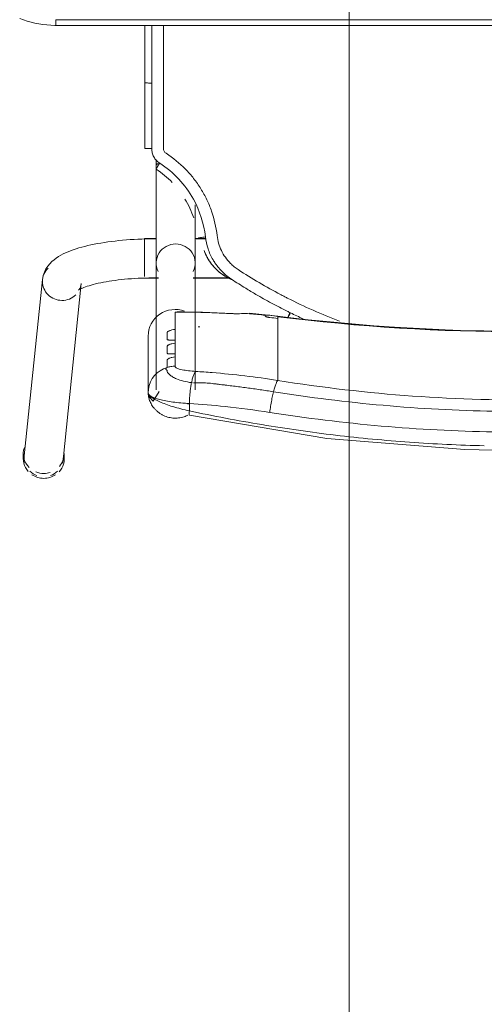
# Model space of a CAD drawing. Header units: metres. Extents: x 2.9 to 42.3, y -72.9 to -49.3.
# Tile 61 of 256: x 5.841 to 6.087, y -62.644 to -62.122. Entities that reach past the tile are written whole.
import ezdxf

# ---------------------------------------------------------------- set-up
doc = ezdxf.new("R2010")
doc.units = ezdxf.units.M
doc.layers.add('G-ANNO-SYMB', color=7, linetype='Continuous', lineweight=9)
doc.layers.add('I-FURN', color=7, linetype='Continuous', lineweight=18)

# ---------------------------------------------------------------- blocks, each defined once
blk = doc.blocks.new('ConjuntoParaAlunoTamanho6 - CJA06_ConjuntoParaAlunoTamanho6-V24-2PAV')
at = {"layer": 'I-FURN', "color": 253, "true_color": 0xaaaaaa}
for p, q in [((0.24321, 0.29526), (0.23354, 0.20182)), ((0.24254, 0.29456), (0.24254, 0.29197)), ((0.25413, 0.19969), (0.2638, 0.29312)), ((0.2643, 0.29197), (0.2643, 0.29456)), ((0.17315, 0.25812), (0.17315, 0.19097)), ((0.19385, 0.19097), (0.19385, 0.25812)), ((0.1981, 0.22964), (0.1981, 0.25969)), ((0.12943, 0.2438), (0.12943, 0.25317)), ((0.17457, 0.25441), (0.17513, 0.25435)), ((0.19471, 0.25062), (0.1959, 0.25221)), ((0.1959, 0.25221), (0.19685, 0.25395)), ((0.12943, 0.24214), (0.12943, 0.2438)), ((0.12943, 0.24214), (0.12943, 0.23653)), ((0.18386, 0.23904), (0.18386, 0.24073)), ((0.12943, 0.23653), (0.12943, 0.23486)), ((0.12943, 0.23486), (0.12943, 0.22925)), ((0.18386, 0.23176), (0.18386, 0.23345)), ((0.12943, 0.22759), (0.12943, 0.22925)), ((0.12943, 0.22759), (0.12943, 0.22197)), ((0.18386, 0.21701), (0.18386, 0.22617)), ((0.12943, 0.22031), (0.12943, 0.22197)), ((0.12946, 0.21915), (0.14434, 0.21757)), ((0.17944, 0.21689), (0.18173, 0.21678)), ((0.17429, 0.19894), (0.15474, 0.19894)), ((0.17429, 0.19879), (0.15494, 0.19879)), ((0.2, 0.19894), (0.19271, 0.19894)), ((0.19385, 0.19879), (0.19271, 0.19879)), ((0.19385, 0.19845), (0.19385, 0.19879)), ((0.19385, 0.19764), (0.19385, 0.19845)), ((0.19385, 0.1916), (0.19385, 0.19367)), ((0.2, 0.1938), (0.2, 0.19814)), ((0.2, 0.18573), (0.2, 0.19364)), ((0.19385, 0.18582), (0.19385, 0.18688)), ((0.19385, 0.18371), (0.19385, 0.18582)), ((0.2, 0.17794), (0.2, 0.1856)), ((0.16757, 0.17809), (0.17268, 0.17809)), ((0.1676, 0.17794), (0.17323, 0.17794)), ((0.19377, 0.17794), (0.2, 0.17794)), ((0.19385, 0.17809), (0.19385, 0.18059)), ((0.19385, 0.13604), (0.19385, 0.13857)), ((0.19983, 0.13021), (0.19982, 0.0953)), ((0.19982, 0.06497), (0.19982, 0.0953)), ((0.247, 0.06497), (-0.247, 0.06497)), ((0.247, 0.06497), (-0.247, 0.06497)), ((0.247, 0.06497), (0.247, 0.06422)), ((0.247, 0.06409), (0.247, 0.06197))]:
    blk.add_line(p, q, dxfattribs=at)
at = {"layer": 'I-FURN', "color": 253, "true_color": 0xaaaaaa, "flags": 128}
for points in [[(0.17623, 0.27161), (0.10331, 0.28398), (0.03018, 0.28985), (0.0001, 0.2904)], [(0.17627, 0.2654), (0.17627, 0.26637), (0.17627, 0.26734), (0.17627, 0.26831), (0.17627, 0.26928)], [(0.1981, 0.25971), (0.19792, 0.26092), (0.19739, 0.26208), (0.1954, 0.2642), (0.19227, 0.25896)], [(0.19685, 0.25395), (0.19754, 0.2558), (0.19796, 0.25773), (0.1981, 0.25969)], [(0.1981, 0.25971), (0.1981, 0.2522), (0.1981, 0.24468)], [(0.1981, 0.22964), (0.1981, 0.23715), (0.1981, 0.24467), (0.1981, 0.25218), (0.1981, 0.25969)], [(0.19172, 0.24799), (0.19331, 0.2492), (0.19471, 0.25062)], [(0.18386, 0.24073), (0.18386, 0.24195), (0.18386, 0.24317), (0.18386, 0.24439), (0.18386, 0.24561)], [(0.1881, 0.24628), (0.18997, 0.24701), (0.19172, 0.24799)], [(0.1881, 0.24628), (0.1881, 0.24532), (0.1881, 0.24435), (0.1881, 0.24339), (0.1881, 0.24243)], [(0.18386, 0.23345), (0.18386, 0.23485), (0.18386, 0.23624), (0.18386, 0.23764), (0.18386, 0.23904)], [(0.1881, 0.23868), (0.1881, 0.2378), (0.1881, 0.23692), (0.1881, 0.23603), (0.1881, 0.23515)], [(0.18386, 0.22617), (0.18386, 0.22757), (0.18386, 0.22897), (0.18386, 0.23036), (0.18386, 0.23176)], [(0.1881, 0.23141), (0.1881, 0.23052), (0.1881, 0.22964), (0.1881, 0.22876), (0.1881, 0.22787)], [(-0.12926, 0.21915), (-0.08865, 0.22342), (-0.0479, 0.2261), (-0.00707, 0.22717), (0.03376, 0.22666), (0.07455, 0.22454), (0.11521, 0.22083), (0.12946, 0.21915)], [(0.12943, 0.21937), (0.12943, 0.21961), (0.12943, 0.21984), (0.12943, 0.22007), (0.12943, 0.22031)], [(0.1361, 0.21901), (0.1361, 0.21893), (0.1361, 0.21886), (0.1361, 0.21878), (0.1361, 0.2187)], [(0.15351, 0.21761), (0.16928, 0.2169), (0.18131, 0.21677)], [(0.18173, 0.21678), (0.18279, 0.21686), (0.18386, 0.21701)], [(0.23507, 0.20536), (0.23501, 0.20531), (0.23482, 0.20518), (0.23451, 0.20499), (0.23408, 0.20476), (0.23355, 0.20449), (0.23291, 0.2042), (0.23217, 0.20389), (0.23133, 0.20358), (0.23041, 0.20326), (0.22941, 0.20294), (0.22832, 0.20262), (0.22717, 0.2023), (0.22594, 0.20199), (0.22464, 0.20169), (0.22328, 0.2014), (0.22186, 0.20112), (0.22039, 0.20086), (0.21886, 0.2006), (0.21729, 0.20036), (0.21567, 0.20014), (0.214, 0.19993), (0.2123, 0.19973), (0.21057, 0.19956), (0.2088, 0.1994), (0.207, 0.19926), (0.20518, 0.19913), (0.20334, 0.19903), (0.20148, 0.19894), (0.19961, 0.19888), (0.19772, 0.19883), (0.19583, 0.1988), (0.19394, 0.19879), (0.19385, 0.19879)], [(0.23354, 0.20182), (0.23373, 0.20287), (0.23403, 0.20376), (0.23437, 0.20445), (0.23469, 0.20492), (0.23492, 0.20521), (0.23505, 0.20534), (0.23507, 0.20536)], [(0.25413, 0.19969), (0.25375, 0.19762), (0.25311, 0.19572), (0.25226, 0.19403), (0.25129, 0.19256), (0.25023, 0.19128), (0.24913, 0.19017), (0.24799, 0.18919), (0.24683, 0.18832), (0.24563, 0.18753), (0.24441, 0.18681), (0.24316, 0.18615), (0.24188, 0.18553), (0.24055, 0.18496), (0.23919, 0.18441), (0.23778, 0.1839), (0.23633, 0.18341), (0.23483, 0.18295), (0.2333, 0.18251), (0.23171, 0.1821), (0.23008, 0.1817), (0.22841, 0.18133), (0.2267, 0.18098), (0.22495, 0.18064), (0.22315, 0.18033), (0.22132, 0.18004), (0.21946, 0.17976), (0.21756, 0.17951), (0.21562, 0.17928), (0.21366, 0.17906), (0.21168, 0.17887), (0.20967, 0.1787), (0.20763, 0.17855), (0.20558, 0.17842), (0.20352, 0.17831), (0.20144, 0.17823), (0.19935, 0.17816), (0.19725, 0.17811), (0.19515, 0.17809), (0.19385, 0.17809)], [(0.17315, 0.16015), (0.17315, 0.162), (0.17315, 0.16382), (0.17315, 0.1656), (0.17315, 0.16735), (0.17315, 0.16905), (0.17315, 0.17071), (0.17315, 0.17233), (0.17315, 0.1739), (0.17315, 0.17541), (0.17315, 0.17687), (0.17315, 0.17828), (0.17315, 0.17963), (0.17315, 0.18092), (0.17315, 0.18215), (0.17315, 0.18331), (0.17315, 0.18441), (0.17315, 0.18544), (0.17315, 0.1864), (0.17315, 0.18729), (0.17315, 0.1881), (0.17315, 0.18885), (0.17315, 0.18951), (0.17315, 0.19011), (0.17315, 0.19062), (0.17315, 0.19097)], [(0.19385, 0.19097), (0.19385, 0.19051), (0.19385, 0.18998), (0.19385, 0.18937), (0.19385, 0.18869), (0.19385, 0.18793), (0.19385, 0.1871), (0.19385, 0.18619), (0.19385, 0.18522), (0.19385, 0.18417), (0.19385, 0.18306), (0.19385, 0.18188), (0.19385, 0.18064), (0.19385, 0.17934), (0.19385, 0.17798), (0.19385, 0.17656), (0.19385, 0.17508), (0.19385, 0.17355), (0.19385, 0.17198), (0.19385, 0.17035), (0.19385, 0.16868), (0.19385, 0.16696), (0.19385, 0.16521), (0.19385, 0.16342), (0.19385, 0.16159), (0.19385, 0.15974), (0.19385, 0.15785), (0.19385, 0.15594), (0.19385, 0.15401), (0.19385, 0.15206), (0.19385, 0.15009), (0.19385, 0.14811), (0.19385, 0.14612), (0.19385, 0.14413), (0.19385, 0.14213), (0.19385, 0.14013), (0.19385, 0.13857)], [(0.16841, 0.18432), (0.16841, 0.18434), (0.16841, 0.18435), (0.16841, 0.18437), (0.16841, 0.18438)], [(0.19623, 0.13025), (0.19623, 0.12639), (0.19623, 0.12254), (0.19623, 0.11868), (0.19623, 0.11483), (0.19623, 0.11097), (0.19623, 0.10712), (0.19623, 0.10327), (0.19623, 0.09941), (0.19623, 0.09556)], [(0.2662, 0.06136), (0.26421, 0.06209), (0.2622, 0.06274), (0.26015, 0.06331), (0.25809, 0.06379), (0.25601, 0.0642), (0.25391, 0.06451), (0.25181, 0.06475), (0.24969, 0.0649), (0.24757, 0.06496), (0.247, 0.06497)], [(0.247, 0.06197), (0.1235, 0.06197), (0, 0.06197), (-0.1235, 0.06197), (-0.247, 0.06197)], [(-0.247, 0.06197), (-0.1235, 0.06197), (0, 0.06197), (0.1235, 0.06197), (0.247, 0.06197)]]:
    blk.add_lwpolyline(points, dxfattribs=at)
at = {"layer": 'I-FURN', "color": 253, "true_color": 0xaaaaaa}
for centre, major_axis, ratio, start_param, end_param in [((0.25351, 0.29419), (-0.01029, 0.00107), 0.967158, 5.170824, 5.597593), ((0.25342, 0.29456), (0.01088, 0), 0.965926, 1.570796, 2.182166), ((0.25342, 0.29456), (-0.01088, 0), 0.965926, 4.098128, 4.712389), ((0.25351, 0.29419), (-0.01029, 0.00107), 0.967158, 4.026797, 4.465222), ((0.25342, 0.29456), (0.01088, 0), 0.965926, 2.404321, 3.312013), ((0.25342, 0.29197), (0.01088, 0), 0.965926, 2.446266, 3.141593), ((0.25342, 0.29197), (0.01088, 0), 0.965926, 1.581694, 1.883969), ((0.25342, 0.29197), (0.01088, 0), 0.965926, 1.176355, 1.570796), ((0.25342, 0.29197), (0.01088, 0), 0.965926, 5.959867, 7.062609), ((0.25342, 0.29456), (0.01088, 0), 0.965926, 6.052088, 6.985956), ((0.25351, 0.29419), (-0.01029, 0.00107), 0.967158, 6.102343, 6.382991), ((0.25351, 0.29419), (-0.01029, 0.00107), 0.967158, 3.141593, 3.502975), ((0.0001, -0.77159), (1.0211, 0), 0.978148, 1.443771, 1.697822), ((0.0001, -0.77117), (1.0209, 0), 0.978148, 1.443771, 1.697822), ((0.1837, 0.22964), (0.0144, 0), 0.978148, 4.362105, 6.283185), ((0.17947, 0.60128), (0.385, 0), 0.978148, 4.689765, 4.691852), ((0.17947, 0.60356), (0.395, 0), 0.978148, 4.585364, 4.595996), ((0.17947, 0.60221), (0.3948, 0), 0.978148, 4.585364, 4.595936), ((0.17947, 0.60263), (0.395, 0), 0.978148, 4.602237, 4.623287), ((0.14521, 0.22754), (0.00087, 0.00996), 0.018501, 2.93296, 3.325659), ((0.17947, 0.60336), (0.395, 0), 0.978148, 4.644485, 4.723499), ((0.24383, 0.20075), (-0.01029, 0.00107), 0.967158, 4.812195, 5.597593), ((0.24383, 0.20075), (-0.01029, 0.00107), 0.967158, 3.241398, 4.812195), ((0.24383, 0.20075), (-0.01029, 0.00107), 0.967158, 2.456, 3.241398), ((0.1835, 0.19097), (0.01035, 0), 0.978148, 2.686587, 4.712389), ((0.1835, 0.19097), (0.01035, 0), 0.978148, 4.712389, 6.738191), ((0.1835, 0.13857), (0.01035, 0), 0.069756, 5.759587, 6.776353)]:
    blk.add_ellipse(centre, major_axis=major_axis, ratio=ratio, start_param=start_param, end_param=end_param, dxfattribs=at)
for points in [[(0.03973, 0.28708), (0.03313, 0.2874), (0.02653, 0.28763), (0.01992, 0.28779)], [(0.0595, 0.28591), (0.05292, 0.28638), (0.04633, 0.28677), (0.03973, 0.28708)], [(0.07921, 0.28427), (0.07265, 0.28489), (0.06608, 0.28544), (0.0595, 0.28591)], [(0.09885, 0.28217), (0.09232, 0.28294), (0.08577, 0.28365), (0.07921, 0.28427)], [(0.11839, 0.27961), (0.11189, 0.28054), (0.10538, 0.28139), (0.09885, 0.28217)], [(0.13782, 0.27661), (0.13136, 0.27768), (0.12489, 0.27868), (0.11839, 0.27961)], [(0.15712, 0.27316), (0.15071, 0.27438), (0.14427, 0.27553), (0.13782, 0.27661)], [(0.17627, 0.26928), (0.16991, 0.27065), (0.16353, 0.27194), (0.15712, 0.27316)], [(0.17627, 0.26928), (0.17633, 0.26966), (0.17642, 0.27037), (0.17644, 0.2712), (0.17636, 0.27149), (0.1763, 0.27156)], [(0.13164, 0.25914), (0.13175, 0.25959), (0.13198, 0.26053), (0.13231, 0.26203), (0.13262, 0.26359), (0.13292, 0.2652), (0.1332, 0.26684), (0.13344, 0.26848), (0.13359, 0.26956), (0.13366, 0.2701)], [(0.17513, 0.25435), (0.1752, 0.25471), (0.17534, 0.25544), (0.17553, 0.25659), (0.17571, 0.25778), (0.17586, 0.25902), (0.17599, 0.26028), (0.1761, 0.26156), (0.17618, 0.26285), (0.17624, 0.26413), (0.17626, 0.26498), (0.17627, 0.2654)], [(0.1981, 0.25969), (0.1981, 0.26035), (0.19703, 0.26165), (0.19239, 0.26338), (0.18523, 0.2647), (0.17934, 0.26523), (0.17627, 0.2654)], [(0.17811, 0.26528), (0.17751, 0.26545), (0.1769, 0.26561), (0.17629, 0.26577)], [(0.12971, 0.25356), (0.1298, 0.25372), (0.13, 0.25409), (0.13031, 0.25481), (0.13064, 0.25568), (0.13097, 0.2567), (0.1313, 0.25786), (0.13153, 0.2587), (0.13164, 0.25914)], [(0.12943, 0.25317), (0.12952, 0.25327), (0.12961, 0.2534), (0.12971, 0.25356)], [(0.17285, 0.2484), (0.17297, 0.2485), (0.1732, 0.24877), (0.17355, 0.24934), (0.17389, 0.25006), (0.17423, 0.25093), (0.17455, 0.25195), (0.17485, 0.25308), (0.17504, 0.25392), (0.17513, 0.25435)], [(0.18386, 0.24561), (0.18422, 0.24561), (0.18494, 0.24565), (0.18601, 0.24578), (0.18707, 0.24599), (0.18776, 0.24617), (0.1881, 0.24628)], [(0.12434, 0.2095), (0.11529, 0.21408), (0.10607, 0.21814), (0.09666, 0.22168)], [(0.11594, 0.2205), (0.11821, 0.21947), (0.12046, 0.21841), (0.1227, 0.21732)], [(0.1227, 0.21732), (0.12291, 0.21776), (0.12336, 0.21866), (0.12377, 0.21945), (0.12395, 0.2198)], [(0.12395, 0.21936), (0.12377, 0.21898), (0.12356, 0.21856), (0.12335, 0.21813)], [(0.1336, 0.21981), (0.13377, 0.21979), (0.1341, 0.21974), (0.13456, 0.21967), (0.13499, 0.21957), (0.13538, 0.21946), (0.13569, 0.21935), (0.13593, 0.21923), (0.13606, 0.21912), (0.1361, 0.21905), (0.1361, 0.21901)], [(0.12436, 0.21651), (0.12408, 0.21665), (0.12353, 0.21692), (0.12297, 0.21719), (0.1227, 0.21732)], [(0.12334, 0.21813), (0.12319, 0.21783), (0.12304, 0.21753), (0.12289, 0.21723)], [(0.14098, 0.20758), (0.13826, 0.20916), (0.13276, 0.21224), (0.12717, 0.21512), (0.12436, 0.21651)], [(0.1361, 0.2187), (0.1361, 0.21868), (0.13609, 0.21865), (0.13607, 0.21862), (0.13605, 0.2186)], [(0.14432, 0.21779), (0.14576, 0.21776), (0.1486, 0.21775), (0.15133, 0.21782), (0.15267, 0.21788)], [(0.15267, 0.21788), (0.1532, 0.21758), (0.15369, 0.21752), (0.15417, 0.21772)], [(0.12798, 0.20762), (0.12738, 0.20794), (0.12617, 0.20857), (0.12495, 0.20919), (0.12434, 0.2095)], [(0.1504, 0.19445), (0.14673, 0.19684), (0.13935, 0.20142), (0.13181, 0.20561), (0.12798, 0.20762)], [(0.14635, 0.20432), (0.14546, 0.20487), (0.14368, 0.20597), (0.14188, 0.20704), (0.14098, 0.20758)], [(0.15378, 0.19963), (0.15256, 0.20043), (0.1501, 0.202), (0.14762, 0.20355), (0.14638, 0.20431)], [(0.15863, 0.1971), (0.15703, 0.19822), (0.15531, 0.19916), (0.1535, 0.1999)], [(0.15374, 0.19972), (0.15472, 0.19931), (0.15575, 0.19881), (0.1568, 0.1982)], [(0.1625, 0.1911), (0.16134, 0.1928), (0.15869, 0.19594), (0.1555, 0.19851), (0.15378, 0.19963)], [(0.15448, 0.19112), (0.15386, 0.19174), (0.15256, 0.19292), (0.15114, 0.19396), (0.1504, 0.19445)], [(0.16156, 0.17636), (0.16124, 0.17915), (0.15968, 0.18454), (0.15645, 0.18912), (0.15448, 0.19112)], [(0.16371, 0.18924), (0.16352, 0.18955), (0.16313, 0.19018), (0.16271, 0.1908), (0.1625, 0.1911)], [(0.16774, 0.17706), (0.1675, 0.1792), (0.16656, 0.18343), (0.16479, 0.18738), (0.16371, 0.18924)], [(0.16501, 0.19076), (0.16537, 0.19026), (0.16604, 0.18925), (0.16695, 0.18767), (0.16775, 0.18603), (0.1682, 0.1849), (0.16841, 0.18432)], [(0.17146, 0.1778), (0.17147, 0.17776), (0.17128, 0.17766), (0.17046, 0.17746), (0.16921, 0.17725), (0.16823, 0.17712), (0.16774, 0.17706)], [(0.1786, 0.15703), (0.17667, 0.16018), (0.1751, 0.16355), (0.1739, 0.16704)], [(0.19391, 0.14119), (0.19084, 0.14321), (0.18795, 0.1456), (0.18537, 0.14827)], [(0.19199, 0.13805), (0.19225, 0.13846), (0.19278, 0.13928), (0.19344, 0.14033), (0.19385, 0.14103), (0.19393, 0.14119), (0.19391, 0.14119)], [(0.19623, 0.13025), (0.19622, 0.13104), (0.19604, 0.13255), (0.19519, 0.13473), (0.19383, 0.13663), (0.19265, 0.13762), (0.19199, 0.13805)], [(0.19, 0.13025), (0.19, 0.1305), (0.18994, 0.13099), (0.18966, 0.1317), (0.18922, 0.13231), (0.18884, 0.13263), (0.18863, 0.13277)], [(0.19, 0.09555), (0.19, 0.09868), (0.19, 0.10482), (0.19, 0.11314), (0.19, 0.12173), (0.19, 0.1274), (0.19, 0.13025)], [(0.19982, 0.1302), (0.19984, 0.13021), (0.19969, 0.13022), (0.19891, 0.13024), (0.1977, 0.13025), (0.19672, 0.13025), (0.19623, 0.13025)], [(0.19982, 0.1302), (0.19982, 0.12729), (0.19982, 0.12438), (0.19982, 0.12147)], [(0.19982, 0.09529), (0.19982, 0.1011), (0.19982, 0.11273), (0.19982, 0.12438), (0.19982, 0.1302)], [(0.19982, 0.11191), (0.19982, 0.10636), (0.19982, 0.10082), (0.19982, 0.09528)], [(0.19623, 0.09556), (0.19662, 0.09556), (0.19701, 0.09556), (0.19738, 0.09555)], [(0.19738, 0.09555), (0.19775, 0.09554), (0.1981, 0.09553), (0.19841, 0.09551)], [(0.19982, 0.0953), (0.19982, 0.0953), (0.19982, 0.09529), (0.19982, 0.09529)], [(0.19982, 0.06497), (0.19982, 0.07507), (0.19982, 0.08518), (0.19982, 0.09529)], [(0.19982, 0.07534), (0.19982, 0.07188), (0.19982, 0.06842), (0.19982, 0.06497)]]:
    blk.add_open_spline(points, degree=3, dxfattribs=at)
for points, knots in [([(-0.13346, 0.2701), (-0.0847, 0.2778), (0.00519, 0.28415), (0.09466, 0.27626), (0.13366, 0.2701)], [-1, -1, -1, -1, -0.444444, 0, 0, 0, 0]), ([(0.17699, 0.27153), (0.17765, 0.27187), (0.17927, 0.27255), (0.18196, 0.27315), (0.18496, 0.2732), (0.18741, 0.27274), (0.18905, 0.27216), (0.18996, 0.27176), (0.19062, 0.27143), (0.19127, 0.27106), (0.19212, 0.27051), (0.19313, 0.26973), (0.19423, 0.2687), (0.19516, 0.26763), (0.19594, 0.26656), (0.1966, 0.26547), (0.19712, 0.26439), (0.19752, 0.26334), (0.1978, 0.26234), (0.19804, 0.26108), (0.1981, 0.26023), (0.1981, 0.25971)], [0.3275759, 0.3275759, 0.3275759, 0.3275759, 0.375, 0.4375, 0.5, 0.5625, 0.59375, 0.609375, 0.625, 0.640625, 0.65625, 0.6875, 0.71875, 0.75, 0.78125, 0.8125, 0.84375, 0.875, 0.90625, 0.9375, 1, 1, 1, 1]), ([(-0.13144, 0.25914), (-0.08343, 0.26683), (0.00512, 0.27318), (0.09323, 0.26529), (0.13164, 0.25914)], [-1, -1, -1, -1, -0.444444, 0, 0, 0, 0]), ([(0.13366, 0.2701), (0.14155, 0.26885), (0.15578, 0.26699), (0.16997, 0.2658), (0.17627, 0.2654)], [-1, -1, -1, -1, -0.444444, 0, 0, 0, 0]), ([(0.17627, 0.26928), (0.1778, 0.26895), (0.18084, 0.26823), (0.1851, 0.26704), (0.18885, 0.26578), (0.19302, 0.26411), (0.19708, 0.26187), (0.1981, 0.26034), (0.1981, 0.25971)], [0, 0, 0, 0, 0.125, 0.25, 0.375, 0.5, 0.75, 1, 1, 1, 1]), ([(0.12943, 0.25317), (0.08224, 0.26075), (-0.00484, 0.26702), (-0.09148, 0.25924), (-0.12923, 0.25317)], [-1, -1, -1, -1, -0.444444, 0, 0, 0, 0]), ([(0.19589, 0.26257), (0.19565, 0.26263), (0.19517, 0.26271), (0.1947, 0.26267), (0.19448, 0.26263)], [0.3140409, 0.3140409, 0.3140409, 0.3140409, 0.375, 0.4333514, 0.4333514, 0.4333514, 0.4333514]), ([(0.1981, 0.25971), (0.1981, 0.26024), (0.19787, 0.26101), (0.19723, 0.26183), (0.19682, 0.26214), (0.1966, 0.26226)], [0, 0, 0, 0, 0.125, 0.1875, 0.25, 0.25, 0.25, 0.25]), ([(0.13164, 0.25914), (0.13399, 0.25877), (0.13871, 0.25805), (0.14577, 0.25706), (0.15166, 0.25629), (0.15577, 0.2558), (0.15812, 0.25552), (0.15988, 0.25532), (0.16163, 0.25511), (0.16339, 0.25489), (0.16514, 0.25469), (0.16691, 0.25455), (0.16868, 0.25447), (0.17104, 0.2544), (0.17282, 0.25442), (0.17401, 0.25447)], [0, 0, 0, 0, 0.166667, 0.333333, 0.5, 0.583333, 0.625, 0.666667, 0.708333, 0.75, 0.791667, 0.833333, 0.875, 0.916667, 1, 1, 1, 1]), ([(0.12943, 0.25317), (0.13522, 0.25225), (0.14681, 0.25064), (0.16129, 0.24919), (0.16997, 0.24858), (0.17285, 0.2484)], [0, 0, 0, 0, 0.4, 0.8, 1, 1, 1, 1]), ([(0.17513, 0.25435), (0.17661, 0.25414), (0.17948, 0.25358), (0.18284, 0.25246), (0.1849, 0.25145), (0.18608, 0.25069), (0.18754, 0.24953), (0.18812, 0.24854), (0.1881, 0.24778)], [0, 0, 0, 0, 0.2, 0.4, 0.55, 0.625, 0.7, 1, 1, 1, 1]), ([(0.17285, 0.2484), (0.17555, 0.24823), (0.17966, 0.24775), (0.18317, 0.24668), (0.18386, 0.24597), (0.18386, 0.24561)], [0, 0, 0, 0, 0.444444, 0.722222, 1, 1, 1, 1]), ([(0.1881, 0.24778), (0.18821, 0.24772), (0.18836, 0.24763), (0.18849, 0.24751), (0.18856, 0.24744), (0.1886, 0.24738), (0.18864, 0.24733), (0.1887, 0.24726), (0.18876, 0.24718), (0.1888, 0.24708), (0.18879, 0.247), (0.18877, 0.24693), (0.18873, 0.24686), (0.18866, 0.24676), (0.1885, 0.24657), (0.18828, 0.2464), (0.1881, 0.24628)], [0, 0, 0, 0, 0.166667, 0.25, 0.291667, 0.333333, 0.375, 0.416667, 0.5, 0.583333, 0.625, 0.666667, 0.708333, 0.75, 0.833333, 1, 1, 1, 1]), ([(0.1881, 0.24243), (0.1881, 0.24236), (0.18804, 0.24222), (0.18782, 0.24198), (0.18743, 0.2417), (0.18691, 0.24142), (0.18629, 0.24117), (0.18532, 0.24088), (0.18448, 0.24075), (0.18386, 0.24073)], [0, 0, 0, 0, 0.125, 0.25, 0.375, 0.5, 0.625, 0.75, 1, 1, 1, 1]), ([(0.18386, 0.23904), (0.18448, 0.23902), (0.18532, 0.23903), (0.18629, 0.23904), (0.18691, 0.23904), (0.18743, 0.23902), (0.18782, 0.23896), (0.18804, 0.23885), (0.1881, 0.23875), (0.1881, 0.23868)], [0, 0, 0, 0, 0.25, 0.375, 0.5, 0.625, 0.75, 0.875, 1, 1, 1, 1]), ([(0.1881, 0.23515), (0.1881, 0.23508), (0.18804, 0.23494), (0.18782, 0.2347), (0.18743, 0.23442), (0.18691, 0.23414), (0.18629, 0.23389), (0.18532, 0.2336), (0.18448, 0.23348), (0.18386, 0.23345)], [0, 0, 0, 0, 0.125, 0.25, 0.375, 0.5, 0.625, 0.75, 1, 1, 1, 1]), ([(0.18386, 0.23176), (0.18448, 0.23175), (0.18532, 0.23175), (0.18629, 0.23176), (0.18691, 0.23176), (0.18743, 0.23174), (0.18782, 0.23168), (0.18804, 0.23158), (0.1881, 0.23147), (0.1881, 0.23141)], [0, 0, 0, 0, 0.25, 0.375, 0.5, 0.625, 0.75, 0.875, 1, 1, 1, 1]), ([(0.1881, 0.22787), (0.1881, 0.22781), (0.18804, 0.22767), (0.18782, 0.22742), (0.18743, 0.22714), (0.18691, 0.22687), (0.18629, 0.22661), (0.18532, 0.22633), (0.18448, 0.2262), (0.18386, 0.22617)], [0, 0, 0, 0, 0.125, 0.25, 0.375, 0.5, 0.625, 0.75, 1, 1, 1, 1]), ([(0.13605, 0.2186), (0.13602, 0.21857), (0.13593, 0.21853), (0.13575, 0.2185), (0.13549, 0.21849), (0.13508, 0.2185), (0.13445, 0.21856), (0.1339, 0.21862), (0.1336, 0.21866)], [0, 0, 0, 0, 0.125, 0.25, 0.375, 0.5, 0.75, 1, 1, 1, 1]), ([(0.15683, 0.19818), (0.15764, 0.19771), (0.15919, 0.19669), (0.16207, 0.19434), (0.16393, 0.19226), (0.16501, 0.19076)], [0, 0, 0, 0, 0.25, 0.5, 1, 1, 1, 1]), ([(0.16841, 0.18438), (0.16796, 0.18563), (0.16686, 0.18807), (0.16383, 0.19273), (0.16081, 0.19558), (0.15863, 0.1971)], [0, 0, 0, 0, 0.25, 0.5, 1, 1, 1, 1]), ([(0.18863, 0.13277), (0.18486, 0.13521), (0.17974, 0.13937), (0.17389, 0.14605), (0.17007, 0.15149), (0.1669, 0.15732), (0.16353, 0.16552), (0.16208, 0.17192), (0.16156, 0.17636)], [0, 0, 0, 0, 0.25, 0.375, 0.5, 0.625, 0.75, 1, 1, 1, 1]), ([(0.16774, 0.17706), (0.16854, 0.1701), (0.17345, 0.15474), (0.18461, 0.14281), (0.19199, 0.13805)], [0, 0, 0, 0, 0.444444, 1, 1, 1, 1]), ([(0.19, 0.06548), (0.19, 0.06617), (0.19, 0.06811), (0.19, 0.07088), (0.19, 0.07365), (0.19, 0.07618), (0.19, 0.07838), (0.19, 0.0801), (0.19, 0.08153), (0.19, 0.08284), (0.19, 0.08398), (0.19, 0.08486), (0.19, 0.08558), (0.19, 0.08626), (0.19, 0.0868), (0.19, 0.08716), (0.19, 0.08749), (0.19, 0.08795), (0.19, 0.08848), (0.19, 0.089), (0.19, 0.08963), (0.19, 0.09074), (0.19, 0.09261), (0.19, 0.0945), (0.19, 0.09555)], [0.4659091, 0.4659091, 0.4659091, 0.4659091, 0.4772727, 0.5, 0.5227273, 0.5454545, 0.5681818, 0.5909091, 0.6136364, 0.6363636, 0.6590909, 0.6818182, 0.7045455, 0.7272727, 0.75, 0.7727273, 0.7954545, 0.8181818, 0.8409091, 0.8636364, 0.8863636, 0.9090909, 0.9545455, 1, 1, 1, 1]), ([(0.19618, 0.06498), (0.19616, 0.06721), (0.1961, 0.07741), (0.19616, 0.08755), (0.19623, 0.09556)], [0.8400419, 0.8400419, 0.8400419, 0.8400419, 0.875, 1, 1, 1, 1]), ([(0.19841, 0.09551), (0.19872, 0.09549), (0.19926, 0.09545), (0.19973, 0.09538), (0.19982, 0.09532), (0.19982, 0.0953)], [0.4, 0.4, 0.4, 0.4, 0.6, 0.8, 0.9699288, 0.9699288, 0.9699288, 0.9699288])]:
    blk.add_open_spline(points, degree=3, knots=knots, dxfattribs=at)
blk = doc.blocks.new('4 GRE - ESCOLA DE CINEMA E AUDIOVISUAL CINE REX R07_rvt-1-2PAV')
at = {"layer": 'I-FURN', "color": 253, "lineweight": 18, "true_color": 0xaaaaaa, "rotation": 180}
blk.add_blockref('ConjuntoParaAlunoTamanho6 - CJA06_ConjuntoParaAlunoTamanho6-V24-2PAV', (6.10728, -62.06045), dxfattribs=at)

msp = doc.modelspace()

# ---------------------------------------------------------------- linework, layer by layer
at = {"layer": 'G-ANNO-SYMB'}
msp.add_line((6.01577, -50.45607), (6.01577, -72.71601), dxfattribs=at)

# ---------------------------------------------------------------- block references
at = {"lineweight": 5}
msp.add_blockref('4 GRE - ESCOLA DE CINEMA E AUDIOVISUAL CINE REX R07_rvt-1-2PAV', (0, 0), dxfattribs=at)

doc.saveas('drawing.dxf')
